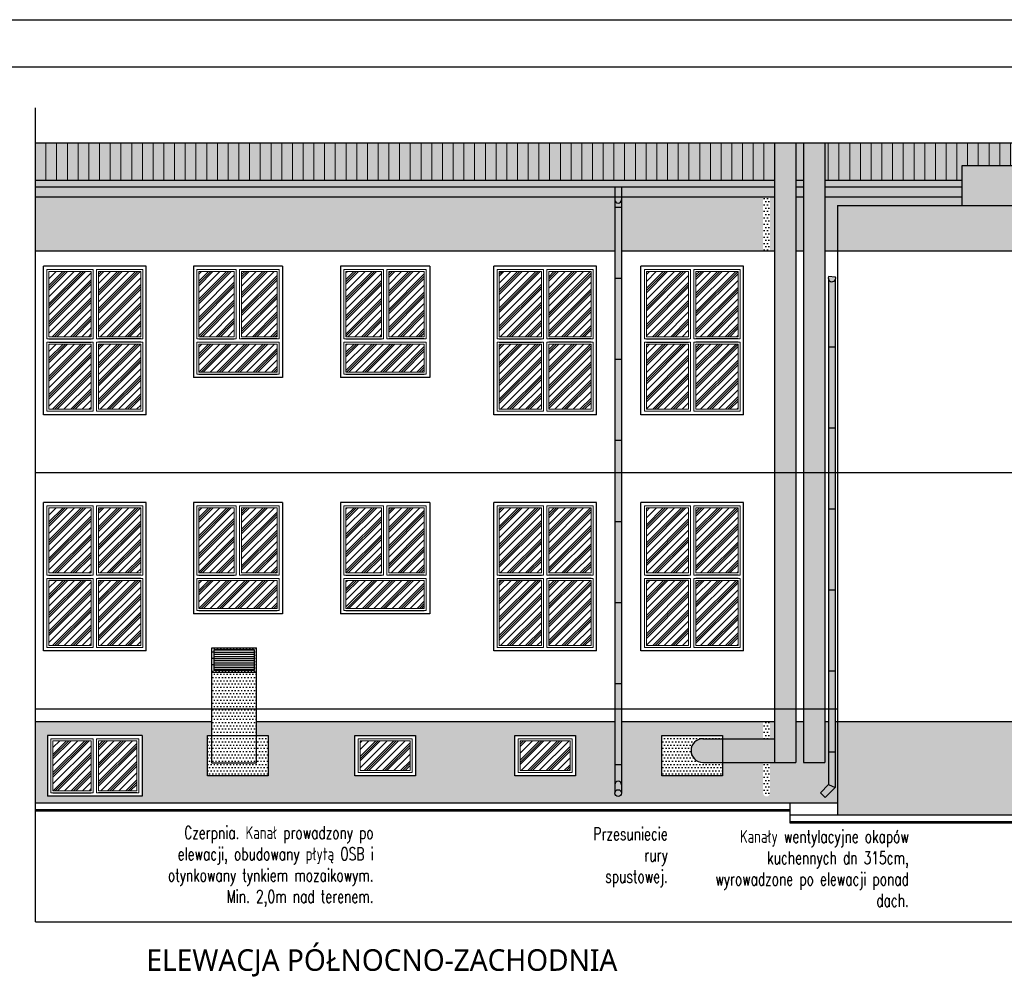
# Model space of a CAD drawing. Header units: millimetres. Extents: x 31969 to 285678, y -69766 to -1123.
# Tile 54 of 102: x 148787 to 150246, y -12523 to -11099. Entities that reach past the tile are written whole.
import ezdxf
from ezdxf.lldxf.tags import DXFTag

# ---------------------------------------------------------------- set-up
doc = ezdxf.new("R2010")
doc.units = ezdxf.units.MM
for name, color, linetype in [('a-biblioteka', 251, 'Continuous'), ('a-elewacja', 1, 'Continuous'), ('a-elewacja 1', 1, 'Continuous'), ('a-elewacje', 1, 'Continuous'), ('a-izolacja 1', 3, 'Continuous'), ('a-opis 1', 3, 'Continuous'), ('a-opis 2', 1, 'Continuous'), ('a-przerywana 2', 3, 'Continuous'), ('a-szraf', 252, 'Continuous'), ('a-szraf 1', 250, 'Continuous')]:
    doc.layers.add(name, color=color, linetype=linetype)
doc.layers.add('a-elewacja 3', color=3, linetype='Continuous', lineweight=20)
doc.layers.add('okno', color=254, linetype='Continuous', lineweight=0)
doc.layers.add('a-pomocnicza', color=42, linetype='Continuous', plot=False)
doc.styles.add('PRZEKRÓJ2', font='l_10646.ttf')
doc.styles.add('RS01507', font='romans.shx', dxfattribs={"width": 0.7, "height": 0.15})
tags = doc.linetypes.add('DASHED', pattern=[0.75, 0.5, -0.25]).pattern_tags.tags
tags[6:7] = [DXFTag(74, 4), DXFTag(75, 0), DXFTag(340, '0'), DXFTag(46, 1.0), DXFTag(50, 0.0), DXFTag(44, 0.0), DXFTag(45, 0.0)]
tags[4:5] = [DXFTag(74, 4), DXFTag(75, 0), DXFTag(340, '0'), DXFTag(46, 1.0), DXFTag(50, 0.0), DXFTag(44, 0.0), DXFTag(45, 0.0)]
pattern_1 = [(0, (1354.883, -5789.6532), (1.190625, 2.38125), [0, -2.38125])]
pattern_2 = [(90, (3951.037, -7515.281), (-15.875, 1e-15), [])]

msp = doc.modelspace()

# ---------------------------------------------------------------- hatches: boundary and pattern name
at = {"layer": 'a-biblioteka', "ltscale": 100}
h = msp.add_hatch(dxfattribs=at)
h.set_pattern_fill('LINE', color=256)
h.set_pattern_definition([(0, (3e-11, 29.775), (0, 3.175), [])])
h.paths.add_polyline_path([(149135.21, -12061.83), (149135.21, -12031.83), (149075.21, -12031.83), (149075.21, -12061.83)])
at = {"layer": 'a-elewacja 3', "ltscale": 100}
h = msp.add_hatch(dxfattribs=at)
h.set_pattern_fill('LINE', color=256, scale=5, angle=90)
h.set_pattern_definition(pattern_2)
h.paths.add_polyline_path([(149980.17, -11281.56), (149980.17, -11336.56), (150183.71, -11336.56), (150183.71, -11314.6), (150408.71, -11314.6), (150408.71, -11336.56), (150643.71, -11336.56), (150643.71, -11281.56)])
h.paths.add_polyline_path([(149937.1, -11281.56), (149937.1, -11336.56), (149948.67, -11336.56), (149948.67, -11281.56)])
h.paths.add_polyline_path([(149905.6, -11336.56), (149905.6, -11281.56), (148810.71, -11281.56), (148810.71, -11336.56)])
h = msp.add_hatch(dxfattribs=at)
h.set_pattern_fill('LINE', color=256, scale=5, angle=90)
h.set_pattern_definition(pattern_2)
h.paths.add_polyline_path([(149980.17, -11281.56), (149980.17, -11336.56), (150183.71, -11336.56), (150183.71, -11314.6), (150408.71, -11314.6), (150408.71, -11336.56), (150643.71, -11336.56), (150643.71, -11281.56)])
h.paths.add_polyline_path([(149937.1, -11281.56), (149937.1, -11336.56), (149948.67, -11336.56), (149948.67, -11281.56)])
h.paths.add_polyline_path([(149905.6, -11336.56), (149905.6, -11281.56), (148810.71, -11281.56), (148810.71, -11336.56)])
at = {"layer": 'a-szraf', "ltscale": 30}
h = msp.add_hatch(dxfattribs=at)
h.set_pattern_fill('DOTS', color=256, scale=1.5)
h.set_pattern_definition(pattern_1)
h.paths.add_polyline_path([(150643.71, -11336.56), (150408.71, -11336.56), (150408.71, -11346.6), (150643.71, -11346.6)])
h.paths.add_polyline_path([(150643.71, -11346.6), (150408.71, -11346.6), (150408.71, -11361.6), (150643.71, -11361.6)])
h.paths.add_polyline_path([(149888.71, -11346.6), (148810.71, -11346.6), (148810.71, -11361.6), (149888.71, -11361.6)])
h.paths.add_polyline_path([(149980.17, -11281.56), (149980.17, -11336.56), (150183.71, -11336.56), (150183.71, -11314.6), (150408.71, -11314.6), (150408.71, -11336.56), (150643.71, -11336.56), (150643.71, -11281.56)])
h.paths.add_polyline_path([(149937.1, -11281.56), (149937.1, -11336.56), (149948.67, -11336.56), (149948.67, -11281.56)])
h.paths.add_polyline_path([(149905.6, -11336.56), (149905.6, -11281.56), (148810.71, -11281.56), (148810.71, -11336.56)])
h.paths.add_polyline_path([(149905.6, -11346.6), (149905.6, -11336.56), (148810.71, -11336.56), (148810.71, -11346.6)])
h.paths.add_polyline_path([(149905.6, -11361.6), (149905.6, -11346.6), (149898.71, -11346.6), (149898.71, -11361.6)])
h.paths.add_polyline_path([(149980.17, -11346.6), (149980.17, -11361.6), (150183.71, -11361.6), (150183.71, -11346.6)])
h.paths.add_polyline_path([(149948.67, -11361.6), (149948.67, -11346.6), (149937.1, -11346.6), (149937.1, -11361.6)])
h.paths.add_polyline_path([(149980.17, -11336.56), (149980.17, -11346.6), (150183.71, -11346.6), (150183.71, -11336.56)])
h.paths.add_polyline_path([(149948.67, -11346.6), (149948.67, -11336.56), (149937.1, -11336.56), (149937.1, -11346.6)])
at = {"layer": 'a-szraf', "ltscale": 100}
h = msp.add_hatch(dxfattribs=at)
h.set_pattern_fill('DOTS', color=256, scale=3)
h.paths.add_polyline_path([(150608.71, -12138.6), (150593.71, -12138.6), (150593.71, -12276.6), (150608.71, -12276.6)])
h.paths.add_polyline_path([(150323.71, -12138.6), (149998.71, -12138.6), (149998.71, -12251.6), (149998.71, -12276.6), (150323.71, -12276.6)])
h.paths.add_polyline_path([(149828.71, -12218.6), (149738.71, -12218.6), (149738.71, -12158.6), (149828.71, -12158.6)], flags=16)
h.paths.add_polyline_path([(149823.71, -12213.6), (149743.71, -12213.6), (149743.71, -12163.6), (149823.71, -12163.6)], flags=0)
h.paths.add_polyline_path([(149820.71, -12210.6), (149746.71, -12210.6), (149746.71, -12166.6), (149820.71, -12166.6)], flags=0)
h.paths.add_polyline_path([(149610.71, -12218.6), (149520.71, -12218.6), (149520.71, -12158.6), (149610.71, -12158.6)], flags=16)
h.paths.add_polyline_path([(149605.71, -12213.6), (149525.71, -12213.6), (149525.71, -12163.6), (149605.71, -12163.6)], flags=0)
h.paths.add_polyline_path([(149602.71, -12210.6), (149528.71, -12210.6), (149528.71, -12166.6), (149602.71, -12166.6)], flags=0)
h.paths.add_polyline_path([(149373.71, -12218.6), (149283.71, -12218.6), (149283.71, -12158.6), (149373.71, -12158.6)], flags=16)
h.paths.add_polyline_path([(149368.71, -12213.6), (149288.71, -12213.6), (149288.71, -12163.6), (149368.71, -12163.6)], flags=0)
h.paths.add_polyline_path([(149365.71, -12210.6), (149291.71, -12210.6), (149291.71, -12166.6), (149365.71, -12166.6)], flags=0)
h.paths.add_polyline_path([(149155.71, -12218.6), (149065.71, -12218.6), (149065.71, -12158.6), (149155.71, -12158.6)], flags=16)
h.paths.add_polyline_path([(149150.71, -12213.6), (149070.71, -12213.6), (149070.71, -12163.6), (149150.71, -12163.6)], flags=0)
h.paths.add_polyline_path([(149147.71, -12210.6), (149073.71, -12210.6), (149073.71, -12166.6), (149147.71, -12166.6)], flags=0)
h.paths.add_polyline_path([(148968.71, -12248.6), (148828.71, -12248.6), (148828.71, -12158.6), (148968.71, -12158.6)], flags=16)
h.paths.add_polyline_path([(148963.71, -12243.6), (148901.21, -12243.6), (148901.21, -12163.6), (148963.71, -12163.6)], flags=0)
h.paths.add_polyline_path([(148960.71, -12240.6), (148904.21, -12240.6), (148904.21, -12166.6), (148960.71, -12166.6)], flags=0)
h.paths.add_polyline_path([(148896.21, -12243.6), (148833.71, -12243.6), (148833.71, -12163.6), (148896.21, -12163.6)], flags=0)
h.paths.add_polyline_path([(148893.21, -12240.6), (148836.71, -12240.6), (148836.71, -12166.6), (148893.21, -12166.6)], flags=0)
h.paths.add_polyline_path([(150593.71, -11373.6), (149998.71, -11373.6), (149998.71, -11441.6), (150593.71, -11441.6)])
h.paths.add_polyline_path([(150608.71, -11361.6), (150408.71, -11361.6), (150408.71, -11373.6), (150593.71, -11373.6), (150593.71, -11441.6), (150608.71, -11441.6)])
h.paths.add_polyline_path([(150408.71, -11314.6), (150183.71, -11314.6), (150183.71, -11373.6), (150408.71, -11373.6)])
h.paths.add_polyline_path([(149905.6, -11441.6), (149905.6, -11361.6), (149898.71, -11361.6), (149898.71, -11441.6)])
h.paths.add_polyline_path([(149948.67, -11441.6), (149948.67, -11361.6), (149937.1, -11361.6), (149937.1, -11441.6)])
h.paths.add_polyline_path([(149980.17, -11361.6), (149980.17, -11441.6), (149998.71, -11441.6), (149998.71, -11373.6), (150183.71, -11373.6), (150183.71, -11361.6)])
h.paths.add_polyline_path([(149678.87, -11361.6), (149678.87, -11441.6), (149888.71, -11441.6), (149888.71, -11361.6)])
h.paths.add_polyline_path([(149668.87, -11441.6), (149668.87, -11361.6), (148810.71, -11361.6), (148810.71, -11441.6)])
h.paths.add_polyline_path([(149898.71, -12163.6), (149905.6, -12163.6), (149905.6, -12138.6), (149898.71, -12138.6)])
edge = h.paths.add_edge_path()
edge.add_line((149678.87, -12231.65), (149678.87, -12244.1))
edge.add_arc((149673.87, -12244.1), 5, 0, 180)
edge.add_line((149668.87, -12244.1), (149668.87, -12231.65))
edge.add_arc((149673.87, -12231.65), 5, 0, 180, ccw=False)
edge = h.paths.add_edge_path()
edge.add_arc((149673.87, -12244.1), 5, 0, 360)
edge = h.paths.add_edge_path()
edge.add_line((149668.87, -12201.6), (149678.87, -12201.6))
edge.add_line((149678.87, -12201.6), (149678.87, -12231.65))
edge.add_arc((149673.87, -12231.65), 5, 0, 180)
edge.add_line((149668.87, -12231.65), (149668.87, -12201.6))
edge = h.paths.add_edge_path()
edge.add_line((149668.87, -12201.6), (149668.87, -12138.6))
edge.add_line((149668.87, -12138.6), (149138.21, -12138.6))
edge.add_line((149138.21, -12138.6), (149138.21, -12158.6))
edge.add_line((149138.21, -12158.6), (149072.21, -12158.6))
edge.add_line((149072.21, -12158.6), (149072.21, -12138.6))
edge.add_line((149072.21, -12138.6), (148810.71, -12138.6))
edge.add_line((148810.71, -12138.6), (148810.71, -12258.6))
edge.add_line((148810.71, -12258.6), (149998.71, -12258.6))
edge.add_line((149998.71, -12258.6), (149998.71, -12251.6))
edge.add_line((149998.71, -12251.6), (149998.71, -12138.6))
edge.add_line((149998.71, -12138.6), (149995.51, -12138.6))
edge.add_line((149995.51, -12138.6), (149995.51, -12235.74))
edge.add_line((149995.51, -12235.74), (149980.53, -12250.72))
edge.add_line((149980.53, -12250.72), (149973.46, -12243.65))
edge.add_line((149973.46, -12243.65), (149985.51, -12231.6))
edge.add_line((149985.51, -12231.6), (149985.51, -12138.6))
edge.add_line((149985.51, -12138.6), (149980.17, -12138.6))
edge.add_line((149980.17, -12138.6), (149980.17, -12198.6))
edge.add_line((149980.17, -12198.6), (149948.67, -12198.6))
edge.add_line((149948.67, -12198.6), (149948.67, -12138.6))
edge.add_line((149948.67, -12138.6), (149937.1, -12138.6))
edge.add_line((149937.1, -12138.6), (149937.1, -12198.6))
edge.add_line((149937.1, -12198.6), (149898.71, -12198.6))
edge.add_line((149898.71, -12198.6), (149898.71, -12244.1))
edge.add_arc((149893.71, -12244.1), 5, -180, 0, ccw=False)
edge.add_line((149888.71, -12244.1), (149888.71, -12198.6))
edge.add_line((149888.71, -12198.6), (149828.71, -12198.6))
edge.add_line((149828.71, -12198.6), (149828.71, -12163.6))
edge.add_line((149828.71, -12163.6), (149888.71, -12163.6))
edge.add_line((149888.71, -12163.6), (149888.71, -12138.6))
edge.add_line((149888.71, -12138.6), (149678.87, -12138.6))
edge.add_line((149678.87, -12138.6), (149678.87, -12201.6))
edge.add_line((149678.87, -12201.6), (149668.87, -12201.6))
at = {"layer": 'a-szraf', "ltscale": 30}
h = msp.add_hatch(dxfattribs=at)
h.set_pattern_fill('DOTS', color=256, scale=1.5)
h.set_pattern_definition(pattern_1)
h.paths.add_polyline_path([(149995.51, -12235.74), (149985.51, -12231.6), (149973.46, -12243.65), (149980.53, -12250.72)])
h.paths.add_polyline_path([(149995.51, -12182.91), (149985.51, -12182.91), (149985.51, -12231.6), (149995.51, -12235.74)])
h.paths.add_polyline_path([(149995.51, -12119.6), (149985.51, -12119.6), (149985.51, -12182.91), (149995.51, -12182.91)])
h.paths.add_polyline_path([(149995.51, -12062.91), (149985.51, -12062.91), (149985.51, -12119.6), (149995.51, -12119.6)])
h.paths.add_polyline_path([(149995.51, -11942.91), (149985.51, -11942.91), (149985.51, -12062.91), (149995.51, -12062.91)])
h.paths.add_polyline_path([(149995.51, -11822.91), (149985.51, -11822.91), (149985.51, -11942.91), (149995.51, -11942.91)])
h.paths.add_polyline_path([(149995.51, -11769.6), (149985.51, -11769.6), (149985.51, -11822.91), (149995.51, -11822.91)])
h.paths.add_polyline_path([(149995.51, -11582.91), (149985.51, -11582.91), (149985.51, -11702.91), (149995.51, -11702.91)])
h.paths.add_polyline_path([(149995.51, -11483.82, -0.6241415), (149985.51, -11483.32), (149985.51, -11582.91), (149995.51, -11582.91)])
h.paths.add_polyline_path([(149996.04, -11479.78), (149985.42, -11479.17, 1.3579427)])
h.paths.add_polyline_path([(149995.51, -11702.91), (149985.51, -11702.91), (149985.51, -11769.6), (149995.51, -11769.6)])
h.paths.add_polyline_path([(149888.71, -11361.6), (149898.71, -11361.6), (149898.71, -11346.6), (149888.71, -11346.6)])
h = msp.add_hatch(dxfattribs=at)
h.set_pattern_fill('DOTS', color=256, scale=1.5)
h.paths.add_polyline_path([(149678.87, -11961.6), (149668.87, -11961.6), (149668.87, -12081.6), (149678.87, -12081.6)])
h.paths.add_polyline_path([(149678.87, -12231.65, 1), (149668.87, -12231.65), (149668.87, -12244.1, -1), (149678.87, -12244.1)])
h.paths.add_polyline_path([(149668.87, -12244.1, 1), (149678.87, -12244.1, 1)])
h.paths.add_polyline_path([(149678.87, -12201.6), (149668.87, -12201.6), (149668.87, -12231.65, -1), (149678.87, -12231.65)])
h.paths.add_polyline_path([(149678.87, -12119.6), (149668.87, -12119.6), (149668.87, -12201.6), (149678.87, -12201.6)])
h.paths.add_polyline_path([(149678.87, -12081.6), (149668.87, -12081.6), (149668.87, -12119.6), (149678.87, -12119.6)])
h.paths.add_polyline_path([(149678.87, -11769.6), (149668.87, -11769.6), (149668.87, -11841.6), (149678.87, -11841.6)])
h.paths.add_polyline_path([(149678.87, -11841.6), (149668.87, -11841.6), (149668.87, -11961.6), (149678.87, -11961.6)])
h.paths.add_polyline_path([(149678.87, -11721.6), (149668.87, -11721.6), (149668.87, -11769.6), (149678.87, -11769.6)])
h.paths.add_polyline_path([(149678.87, -11601.6), (149668.87, -11601.6), (149668.87, -11721.6), (149678.87, -11721.6)])
h.paths.add_polyline_path([(149678.87, -11481.6), (149668.87, -11481.6), (149668.87, -11601.6), (149678.87, -11601.6)])
h.paths.add_polyline_path([(149678.87, -11376.34), (149668.87, -11376.34), (149668.87, -11481.6), (149678.87, -11481.6)])
h.paths.add_polyline_path([(149678.87, -11365.32, -1), (149668.87, -11365.32), (149668.87, -11376.34), (149678.87, -11376.34)])
h.paths.add_polyline_path([(149678.87, -11365.32), (149678.87, -11361.6), (149668.87, -11361.6), (149668.87, -11365.32, 1)])
at = {"layer": 'a-szraf', "ltscale": 100}
h = msp.add_hatch(dxfattribs=at)
h.set_pattern_fill('DOTS', color=256, scale=3)
h.paths.add_polyline_path([(149898.71, -11361.6), (149888.71, -11361.6), (149888.71, -11441.6), (149898.71, -11441.6)])
h = msp.add_hatch(dxfattribs=at)
h.set_pattern_fill('DOTS', color=256, scale=3)
h.paths.add_polyline_path([(149138.21, -12119.6), (149138.21, -12028.83), (149072.21, -12028.83), (149072.21, -12119.6)])
h.paths.add_polyline_path([(149075.21, -12061.83), (149075.21, -12031.83), (149135.21, -12031.83), (149135.21, -12061.83)], flags=16)
h.paths.add_polyline_path([(149072.21, -12119.6), (149072.21, -12158.6), (149138.21, -12158.6), (149138.21, -12119.6)])
h.paths.add_polyline_path([(149138.21, -12199.6), (149138.21, -12158.6), (149072.21, -12158.6), (149072.21, -12199.6)], flags=16)
h.paths.add_polyline_path([(149138.21, -12199.6), (149072.21, -12199.6), (149072.21, -12158.6), (149065.71, -12158.6), (149065.71, -12218.6), (149155.71, -12218.6), (149155.71, -12158.6), (149138.21, -12158.6)])
h = msp.add_hatch(dxfattribs=at)
h.set_pattern_fill('DOTS', color=256, scale=3)
h.paths.add_polyline_path([(149828.71, -12198.6), (149789.41, -12198.6, -1), (149789.41, -12163.6), (149828.71, -12163.6), (149828.71, -12158.6), (149738.71, -12158.6), (149738.71, -12218.6), (149828.71, -12218.6)])
h.paths.add_polyline_path([(149888.71, -12244.1, 1), (149898.71, -12244.1, 1)])
h.paths.add_polyline_path([(149898.71, -12198.6), (149888.71, -12198.6), (149888.71, -12244.1, -1), (149898.71, -12244.1)])
h.paths.add_polyline_path([(149898.71, -12138.6), (149888.71, -12138.6), (149888.71, -12163.6), (149898.71, -12163.6)])
h = msp.add_hatch(dxfattribs=at)
h.set_pattern_fill('DOTS', color=256, scale=3)
h.paths.add_polyline_path([(149799.41, -12163.6), (149789.41, -12163.6, 1), (149789.41, -12198.6), (149799.41, -12198.6, -1)])
at = {"layer": 'a-szraf 1', "ltscale": 15}
h = msp.add_hatch(dxfattribs=at)
h.set_pattern_fill('PLASTI', color=256, scale=3, angle=45)
h.set_pattern_definition([(45, (1354.883, -5789.653), (-13.4703842, 13.4703842), []), (45, (1353.2, -5787.97), (-13.4703842, 13.4703842), []), (45, (1351.515, -5786.286), (-13.4703842, 13.4703842), []), (45, (1346.464, -5781.234), (-13.4703842, 13.4703842), [])])
h.paths.add_polyline_path([(149789.21, -11568.1), (149851.71, -11568.1), (149851.71, -11471.6), (149789.21, -11471.6)])
h.paths.add_polyline_path([(149789.21, -11675.6), (149851.71, -11675.6), (149851.71, -11579.1), (149789.21, -11579.1)])
h.paths.add_polyline_path([(149715.71, -11675.6), (149778.21, -11675.6), (149778.21, -11579.1), (149715.71, -11579.1)])
h.paths.add_polyline_path([(149715.71, -11568.1), (149778.21, -11568.1), (149778.21, -11471.6), (149715.71, -11471.6)])
h.paths.add_polyline_path([(149633.71, -11471.6), (149571.21, -11471.6), (149571.21, -11568.1), (149633.71, -11568.1)])
h.paths.add_polyline_path([(149633.71, -11579.1), (149571.21, -11579.1), (149571.21, -11675.6), (149633.71, -11675.6)])
h.paths.add_polyline_path([(149560.21, -11579.1), (149497.71, -11579.1), (149497.71, -11675.6), (149560.21, -11675.6)])
h.paths.add_polyline_path([(149560.21, -11471.6), (149497.71, -11471.6), (149497.71, -11568.1), (149560.21, -11568.1)])
h.paths.add_polyline_path([(149386.71, -11471.6), (149334.21, -11471.6), (149334.21, -11568.1), (149386.71, -11568.1)])
h.paths.add_polyline_path([(149323.21, -11471.6), (149270.71, -11471.6), (149270.71, -11568.1), (149323.21, -11568.1)])
h.paths.add_polyline_path([(149386.71, -11620.6), (149386.71, -11579.1), (149270.71, -11579.1), (149270.71, -11620.6)])
h.paths.add_polyline_path([(149052.71, -11579.1), (149052.71, -11620.6), (149168.71, -11620.6), (149168.71, -11579.1)])
h.paths.add_polyline_path([(149105.21, -11471.6), (149052.71, -11471.6), (149052.71, -11568.1), (149105.21, -11568.1)])
h.paths.add_polyline_path([(149116.21, -11568.1), (149168.71, -11568.1), (149168.71, -11471.6), (149116.21, -11471.6)])
h.paths.add_polyline_path([(148904.21, -11568.1), (148966.71, -11568.1), (148966.71, -11471.6), (148904.21, -11471.6)])
h.paths.add_polyline_path([(148893.21, -11568.1), (148893.21, -11471.6), (148830.71, -11471.6), (148830.71, -11568.1)])
h.paths.add_polyline_path([(148830.71, -11579.1), (148830.71, -11675.6), (148893.21, -11675.6), (148893.21, -11579.1)])
h.paths.add_polyline_path([(148904.21, -11675.6), (148966.71, -11675.6), (148966.71, -11579.1), (148904.21, -11579.1)])
h.paths.add_polyline_path([(148904.21, -11918.1), (148966.71, -11918.1), (148966.71, -11821.6), (148904.21, -11821.6)])
h.paths.add_polyline_path([(148893.21, -11821.6), (148830.71, -11821.6), (148830.71, -11918.1), (148893.21, -11918.1)])
h.paths.add_polyline_path([(148893.21, -11929.1), (148830.71, -11929.1), (148830.71, -12025.6), (148893.21, -12025.6)])
h.paths.add_polyline_path([(148904.21, -12025.6), (148966.71, -12025.6), (148966.71, -11929.1), (148904.21, -11929.1)])
h.paths.add_polyline_path([(149168.71, -11970.6), (149168.71, -11929.1), (149052.71, -11929.1), (149052.71, -11970.6)])
h.paths.add_polyline_path([(149105.21, -11821.6), (149052.71, -11821.6), (149052.71, -11918.1), (149105.21, -11918.1)])
h.paths.add_polyline_path([(149116.21, -11918.1), (149168.71, -11918.1), (149168.71, -11821.6), (149116.21, -11821.6)])
h.paths.add_polyline_path([(149323.21, -11821.6), (149270.71, -11821.6), (149270.71, -11918.1), (149323.21, -11918.1)])
h.paths.add_polyline_path([(149334.21, -11918.1), (149386.71, -11918.1), (149386.71, -11821.6), (149334.21, -11821.6)])
h.paths.add_polyline_path([(149386.71, -11970.6), (149386.71, -11929.1), (149270.71, -11929.1), (149270.71, -11970.6)])
h.paths.add_polyline_path([(149571.21, -12025.6), (149633.71, -12025.6), (149633.71, -11929.1), (149571.21, -11929.1)])
h.paths.add_polyline_path([(149560.21, -11929.1), (149497.71, -11929.1), (149497.71, -12025.6), (149560.21, -12025.6)])
h.paths.add_polyline_path([(149560.21, -11918.1), (149560.21, -11821.6), (149497.71, -11821.6), (149497.71, -11918.1)])
h.paths.add_polyline_path([(149571.21, -11918.1), (149633.71, -11918.1), (149633.71, -11821.6), (149571.21, -11821.6)])
h.paths.add_polyline_path([(149715.71, -11918.1), (149778.21, -11918.1), (149778.21, -11821.6), (149715.71, -11821.6)])
h.paths.add_polyline_path([(149789.21, -11918.1), (149851.71, -11918.1), (149851.71, -11821.6), (149789.21, -11821.6)])
h.paths.add_polyline_path([(149789.21, -12025.6), (149851.71, -12025.6), (149851.71, -11929.1), (149789.21, -11929.1)])
h.paths.add_polyline_path([(149778.21, -11929.1), (149715.71, -11929.1), (149715.71, -12025.6), (149778.21, -12025.6)])
h.paths.add_polyline_path([(149602.71, -12210.6), (149602.71, -12166.6), (149528.71, -12166.6), (149528.71, -12210.6)])
h.paths.add_polyline_path([(149365.71, -12210.6), (149365.71, -12166.6), (149291.71, -12166.6), (149291.71, -12210.6)])
h.paths.add_polyline_path([(148960.71, -12240.6), (148960.71, -12166.6), (148904.21, -12166.6), (148904.21, -12240.6)])
h.paths.add_polyline_path([(148893.21, -12240.6), (148893.21, -12166.6), (148836.71, -12166.6), (148836.71, -12240.6)])
at = {"layer": 'okno'}
h = msp.add_hatch(color=254, dxfattribs=at)
h.paths.add_polyline_path([(149937.1, -12119.6), (149905.6, -12119.6), (149905.6, -12198.6), (149937.1, -12198.6)])
h.paths.add_polyline_path([(149937.1, -11769.6), (149905.6, -11769.6), (149905.6, -12119.6), (149937.1, -12119.6)])
h.paths.add_polyline_path([(149937.1, -11281.56), (149905.6, -11281.56), (149905.6, -11769.6), (149937.1, -11769.6)])
h = msp.add_hatch(color=254, dxfattribs=at)
h.paths.add_polyline_path([(149980.17, -12119.6), (149948.67, -12119.6), (149948.67, -12198.6), (149980.17, -12198.6)])
h.paths.add_polyline_path([(149980.17, -11769.6), (149948.67, -11769.6), (149948.67, -12119.6), (149980.17, -12119.6)])
h.paths.add_polyline_path([(149980.17, -11281.56), (149948.67, -11281.56), (149948.67, -11769.6), (149980.17, -11769.6)])
h = msp.add_hatch(color=254, dxfattribs=at)
h.paths.add_polyline_path([(149828.71, -12163.6), (149799.41, -12163.6, 1), (149799.41, -12198.6), (149828.71, -12198.6)])
h.paths.add_polyline_path([(149905.6, -12163.6), (149828.71, -12163.6), (149828.71, -12198.6), (149905.6, -12198.6)])

# ---------------------------------------------------------------- linework, layer by layer
at = {"layer": 'a-elewacja'}
for p, q in [((149905.6, -11281.56), (149905.6, -12163.6)), ((149937.1, -11281.56), (149937.1, -12198.6)), ((149948.67, -11281.56), (149948.67, -12198.6)), ((149980.17, -11281.56), (149980.17, -12198.6)), ((149668.87, -11346.6), (149668.87, -12244.1)), ((149678.87, -11346.6), (149678.87, -12244.1)), ((149668.87, -11376.34), (149678.87, -11376.34)), ((149668.87, -11481.6), (149678.87, -11481.6)), ((149985.51, -11483.32), (149985.51, -12231.6)), ((149995.51, -11483.82), (149995.51, -12235.74)), ((149985.51, -11582.91), (149995.51, -11582.91)), ((149668.87, -11601.6), (149678.87, -11601.6)), ((149985.51, -11702.91), (149995.51, -11702.91)), ((149668.87, -11721.6), (149678.87, -11721.6)), ((149985.51, -11822.91), (149995.51, -11822.91)), ((149668.87, -11841.6), (149678.87, -11841.6)), ((149985.51, -11942.91), (149995.51, -11942.91)), ((149668.87, -11961.6), (149678.87, -11961.6)), ((149985.51, -12062.91), (149995.51, -12062.91)), ((149668.87, -12081.6), (149678.87, -12081.6)), ((149799.41, -12163.6), (149905.6, -12163.6)), ((149985.51, -12182.91), (149995.51, -12182.91)), ((149668.87, -12201.6), (149678.87, -12201.6)), ((149799.41, -12198.6), (149937.1, -12198.6)), ((149948.67, -12198.6), (149980.17, -12198.6)), ((149985.51, -12231.6), (149973.46, -12243.65)), ((149995.51, -12235.74), (149980.53, -12250.72)), ((149985.51, -12231.6), (149995.51, -12235.74)), ((149973.46, -12243.65), (149980.53, -12250.72))]:
    msp.add_line(p, q, dxfattribs=at)
msp.add_circle((149673.87, -12244.1), 5, dxfattribs=at)
for centre, radius, start, end in [((149673.87, -11365.32), 5, 180, 0), ((149799.41, -12181.1), 17.5, 90, 270), ((149673.87, -12231.65), 5, 0, 180)]:
    msp.add_arc(centre, radius, start, end, dxfattribs=at)
at = {"layer": 'a-elewacja 1', "linetype": 'DASHED', "ltscale": 40}
for q in [(148810.71, -11229.19), (150608.71, -12434.6)]:
    msp.add_line((148810.71, -12434.6), q, dxfattribs=at)
at = {"layer": 'a-elewacja 1', "ltscale": 100}
for p, q in [((150643.71, -11281.56), (148810.71, -11281.56)), ((150183.71, -11373.6), (150183.71, -11314.6)), ((150183.71, -11314.6), (150408.71, -11314.6)), ((149905.6, -11336.56), (148810.71, -11336.56)), ((149905.6, -11346.6), (148810.71, -11346.6)), ((149948.67, -11336.56), (149937.1, -11336.56)), ((149948.67, -11346.6), (149937.1, -11346.6)), ((150183.71, -11336.56), (149980.17, -11336.56)), ((150183.71, -11346.6), (149980.17, -11346.6)), ((149905.6, -11361.6), (148810.71, -11361.6)), ((149948.67, -11361.6), (149937.1, -11361.6)), ((150183.71, -11361.6), (149980.17, -11361.6)), ((149998.71, -11373.6), (149998.71, -12251.6)), ((149998.71, -11373.6), (150593.71, -11373.6)), ((149668.87, -11441.6), (148810.71, -11441.6)), ((149905.6, -11441.6), (149678.87, -11441.6)), ((149948.67, -11441.6), (149937.1, -11441.6)), ((150608.71, -11441.6), (149980.17, -11441.6)), ((149176.71, -11463.6), (149044.71, -11463.6)), ((149044.71, -11463.6), (149044.71, -11628.6)), ((149176.71, -11463.6), (149176.71, -11628.6)), ((149394.71, -11463.6), (149262.71, -11463.6)), ((149262.71, -11463.6), (149262.71, -11628.6)), ((149394.71, -11463.6), (149394.71, -11628.6)), ((149996.04, -11479.78), (149985.42, -11479.17)), ((149176.71, -11628.6), (149044.71, -11628.6)), ((149394.71, -11628.6), (149262.71, -11628.6)), ((149176.71, -11813.6), (149044.71, -11813.6)), ((149044.71, -11813.6), (149044.71, -11978.6)), ((149176.71, -11813.6), (149176.71, -11978.6)), ((149394.71, -11813.6), (149262.71, -11813.6)), ((149262.71, -11813.6), (149262.71, -11978.6)), ((149394.71, -11813.6), (149394.71, -11978.6)), ((149176.71, -11978.6), (149044.71, -11978.6)), ((149394.71, -11978.6), (149262.71, -11978.6)), ((149072.21, -12028.83), (149138.21, -12028.83)), ((149072.21, -12199.6), (149072.21, -12028.83)), ((149138.21, -12199.6), (149138.21, -12028.83)), ((149072.21, -12064.83), (149138.21, -12064.83)), ((149072.21, -12138.6), (148810.71, -12138.6)), ((149668.87, -12138.6), (149138.21, -12138.6)), ((149905.6, -12138.6), (149678.87, -12138.6)), ((149948.67, -12138.6), (149937.1, -12138.6)), ((149985.51, -12138.6), (149980.17, -12138.6)), ((150323.71, -12138.6), (149995.51, -12138.6)), ((148968.71, -12158.6), (148828.71, -12158.6)), ((148828.71, -12158.6), (148828.71, -12248.6)), ((148968.71, -12158.6), (148968.71, -12248.6)), ((149138.21, -12199.6), (149072.21, -12199.6)), ((148968.71, -12248.6), (148828.71, -12248.6)), ((148810.71, -12258.6), (149998.71, -12258.6)), ((149928.71, -12288.6), (149928.71, -12258.6)), ((149998.71, -12251.6), (149998.71, -12276.6)), ((148810.71, -12268.6), (149928.71, -12268.6)), ((148810.71, -12270.6), (149928.71, -12270.6)), ((149928.71, -12276.6), (149928.71, -12276.6)), ((150593.71, -12276.6), (149928.71, -12276.6)), ((150623.32, -12286.6), (149928.71, -12286.6)), ((150623.32, -12288.6), (149928.71, -12288.6))]:
    msp.add_line(p, q, dxfattribs=at)
for points in [[(149135.21, -12031.83), (149075.21, -12031.83), (149075.21, -12061.83), (149135.21, -12061.83)], [(149075.21, -12061.83), (149135.21, -12061.83), (149135.21, -12031.83), (149075.21, -12031.83)], [(149075.21, -12061.83), (149135.21, -12061.83), (149135.21, -12031.83), (149075.21, -12031.83)]]:
    msp.add_lwpolyline(points, close=True, dxfattribs=at)
msp.add_arc((149990.64, -11481.12), 5.57, 159.44046, 13.96753, dxfattribs=at)
at = {"layer": 'a-elewacja 3'}
for p, q in [((148830.71, -11568.1), (148830.71, -11471.6)), ((148830.71, -11471.6), (148893.21, -11471.6)), ((148893.21, -11471.6), (148893.21, -11568.1)), ((148904.21, -11471.6), (148966.71, -11471.6)), ((148904.21, -11568.1), (148904.21, -11471.6)), ((148966.71, -11471.6), (148966.71, -11568.1)), ((149052.71, -11568.1), (149052.71, -11471.6)), ((149052.71, -11471.6), (149105.21, -11471.6)), ((149105.21, -11471.6), (149105.21, -11568.1)), ((149116.21, -11471.6), (149168.71, -11471.6)), ((149116.21, -11568.1), (149116.21, -11471.6)), ((149168.71, -11471.6), (149168.71, -11568.1)), ((149270.71, -11568.1), (149270.71, -11471.6)), ((149270.71, -11471.6), (149323.21, -11471.6)), ((149323.21, -11471.6), (149323.21, -11568.1)), ((149334.21, -11471.6), (149386.71, -11471.6)), ((149334.21, -11568.1), (149334.21, -11471.6)), ((149386.71, -11471.6), (149386.71, -11568.1)), ((149497.71, -11568.1), (149497.71, -11471.6)), ((149497.71, -11471.6), (149560.21, -11471.6)), ((149560.21, -11471.6), (149560.21, -11568.1)), ((149571.21, -11471.6), (149633.71, -11471.6)), ((149571.21, -11568.1), (149571.21, -11471.6)), ((149633.71, -11471.6), (149633.71, -11568.1)), ((149715.71, -11568.1), (149715.71, -11471.6)), ((149715.71, -11471.6), (149778.21, -11471.6)), ((149778.21, -11471.6), (149778.21, -11568.1)), ((149789.21, -11471.6), (149851.71, -11471.6)), ((149789.21, -11568.1), (149789.21, -11471.6)), ((149851.71, -11471.6), (149851.71, -11568.1)), ((148893.21, -11568.1), (148830.71, -11568.1)), ((148893.21, -11579.1), (148830.71, -11579.1)), ((148830.71, -11579.1), (148830.71, -11675.6)), ((148893.21, -11675.6), (148893.21, -11579.1)), ((148966.71, -11568.1), (148904.21, -11568.1)), ((148966.71, -11579.1), (148904.21, -11579.1)), ((148904.21, -11579.1), (148904.21, -11675.6)), ((148966.71, -11675.6), (148966.71, -11579.1)), ((149105.21, -11568.1), (149052.71, -11568.1)), ((149052.71, -11620.6), (149052.71, -11579.1)), ((149052.71, -11579.1), (149168.71, -11579.1)), ((149168.71, -11568.1), (149116.21, -11568.1)), ((149168.71, -11579.1), (149168.71, -11620.6)), ((149323.21, -11568.1), (149270.71, -11568.1)), ((149270.71, -11620.6), (149270.71, -11579.1)), ((149270.71, -11579.1), (149386.71, -11579.1)), ((149386.71, -11568.1), (149334.21, -11568.1)), ((149386.71, -11579.1), (149386.71, -11620.6)), ((149560.21, -11568.1), (149497.71, -11568.1)), ((149560.21, -11579.1), (149497.71, -11579.1)), ((149497.71, -11579.1), (149497.71, -11675.6)), ((149560.21, -11675.6), (149560.21, -11579.1)), ((149633.71, -11568.1), (149571.21, -11568.1)), ((149633.71, -11579.1), (149571.21, -11579.1)), ((149571.21, -11579.1), (149571.21, -11675.6)), ((149633.71, -11675.6), (149633.71, -11579.1)), ((149778.21, -11568.1), (149715.71, -11568.1)), ((149778.21, -11579.1), (149715.71, -11579.1)), ((149715.71, -11579.1), (149715.71, -11675.6)), ((149778.21, -11675.6), (149778.21, -11579.1)), ((149851.71, -11568.1), (149789.21, -11568.1)), ((149851.71, -11579.1), (149789.21, -11579.1)), ((149789.21, -11579.1), (149789.21, -11675.6)), ((149851.71, -11675.6), (149851.71, -11579.1)), ((149168.71, -11620.6), (149052.71, -11620.6)), ((149386.71, -11620.6), (149270.71, -11620.6)), ((148830.71, -11675.6), (148893.21, -11675.6)), ((148904.21, -11675.6), (148966.71, -11675.6)), ((149497.71, -11675.6), (149560.21, -11675.6)), ((149571.21, -11675.6), (149633.71, -11675.6)), ((149715.71, -11675.6), (149778.21, -11675.6)), ((149789.21, -11675.6), (149851.71, -11675.6)), ((148830.71, -11918.1), (148830.71, -11821.6)), ((148830.71, -11821.6), (148893.21, -11821.6)), ((148893.21, -11821.6), (148893.21, -11918.1)), ((148904.21, -11821.6), (148966.71, -11821.6)), ((148904.21, -11918.1), (148904.21, -11821.6)), ((148966.71, -11821.6), (148966.71, -11918.1)), ((149052.71, -11918.1), (149052.71, -11821.6)), ((149052.71, -11821.6), (149105.21, -11821.6)), ((149105.21, -11821.6), (149105.21, -11918.1)), ((149116.21, -11821.6), (149168.71, -11821.6)), ((149116.21, -11918.1), (149116.21, -11821.6)), ((149168.71, -11821.6), (149168.71, -11918.1)), ((149270.71, -11918.1), (149270.71, -11821.6)), ((149270.71, -11821.6), (149323.21, -11821.6)), ((149323.21, -11821.6), (149323.21, -11918.1)), ((149334.21, -11821.6), (149386.71, -11821.6)), ((149334.21, -11918.1), (149334.21, -11821.6)), ((149386.71, -11821.6), (149386.71, -11918.1)), ((149497.71, -11918.1), (149497.71, -11821.6)), ((149497.71, -11821.6), (149560.21, -11821.6)), ((149560.21, -11821.6), (149560.21, -11918.1)), ((149571.21, -11821.6), (149633.71, -11821.6)), ((149571.21, -11918.1), (149571.21, -11821.6)), ((149633.71, -11821.6), (149633.71, -11918.1)), ((149715.71, -11918.1), (149715.71, -11821.6)), ((149715.71, -11821.6), (149778.21, -11821.6)), ((149778.21, -11821.6), (149778.21, -11918.1)), ((149789.21, -11821.6), (149851.71, -11821.6)), ((149789.21, -11918.1), (149789.21, -11821.6)), ((149851.71, -11821.6), (149851.71, -11918.1)), ((148893.21, -11918.1), (148830.71, -11918.1)), ((148893.21, -11929.1), (148830.71, -11929.1)), ((148830.71, -11929.1), (148830.71, -12025.6)), ((148893.21, -12025.6), (148893.21, -11929.1)), ((148966.71, -11918.1), (148904.21, -11918.1)), ((148966.71, -11929.1), (148904.21, -11929.1)), ((148904.21, -11929.1), (148904.21, -12025.6)), ((148966.71, -12025.6), (148966.71, -11929.1)), ((149105.21, -11918.1), (149052.71, -11918.1)), ((149052.71, -11970.6), (149052.71, -11929.1)), ((149052.71, -11929.1), (149168.71, -11929.1)), ((149168.71, -11918.1), (149116.21, -11918.1)), ((149168.71, -11929.1), (149168.71, -11970.6)), ((149323.21, -11918.1), (149270.71, -11918.1)), ((149270.71, -11970.6), (149270.71, -11929.1)), ((149270.71, -11929.1), (149386.71, -11929.1)), ((149386.71, -11918.1), (149334.21, -11918.1)), ((149386.71, -11929.1), (149386.71, -11970.6)), ((149560.21, -11918.1), (149497.71, -11918.1)), ((149560.21, -11929.1), (149497.71, -11929.1)), ((149497.71, -11929.1), (149497.71, -12025.6)), ((149560.21, -12025.6), (149560.21, -11929.1)), ((149633.71, -11918.1), (149571.21, -11918.1)), ((149633.71, -11929.1), (149571.21, -11929.1)), ((149571.21, -11929.1), (149571.21, -12025.6)), ((149633.71, -12025.6), (149633.71, -11929.1)), ((149778.21, -11918.1), (149715.71, -11918.1)), ((149778.21, -11929.1), (149715.71, -11929.1)), ((149715.71, -11929.1), (149715.71, -12025.6)), ((149778.21, -12025.6), (149778.21, -11929.1)), ((149851.71, -11918.1), (149789.21, -11918.1)), ((149851.71, -11929.1), (149789.21, -11929.1)), ((149789.21, -11929.1), (149789.21, -12025.6)), ((149851.71, -12025.6), (149851.71, -11929.1)), ((149168.71, -11970.6), (149052.71, -11970.6)), ((149386.71, -11970.6), (149270.71, -11970.6)), ((148830.71, -12025.6), (148893.21, -12025.6)), ((148904.21, -12025.6), (148966.71, -12025.6)), ((149497.71, -12025.6), (149560.21, -12025.6)), ((149571.21, -12025.6), (149633.71, -12025.6)), ((149715.71, -12025.6), (149778.21, -12025.6)), ((149789.21, -12025.6), (149851.71, -12025.6)), ((149288.71, -12213.6), (149288.71, -12163.6)), ((149288.71, -12163.6), (149368.71, -12163.6)), ((149368.71, -12213.6), (149368.71, -12163.6)), ((149525.71, -12213.6), (149525.71, -12163.6)), ((149525.71, -12163.6), (149605.71, -12163.6)), ((149605.71, -12213.6), (149605.71, -12163.6)), ((148836.71, -12240.6), (148836.71, -12166.6)), ((148836.71, -12166.6), (148893.21, -12166.6)), ((148893.21, -12166.6), (148893.21, -12240.6)), ((148904.21, -12166.6), (148960.71, -12166.6)), ((148904.21, -12240.6), (148904.21, -12166.6)), ((148960.71, -12166.6), (148960.71, -12240.6)), ((149291.71, -12210.6), (149291.71, -12166.6)), ((149291.71, -12166.6), (149365.71, -12166.6)), ((149365.71, -12210.6), (149365.71, -12166.6)), ((149528.71, -12210.6), (149528.71, -12166.6)), ((149528.71, -12166.6), (149602.71, -12166.6)), ((149602.71, -12210.6), (149602.71, -12166.6)), ((149288.71, -12213.6), (149368.71, -12213.6)), ((149291.71, -12210.6), (149365.71, -12210.6)), ((149525.71, -12213.6), (149605.71, -12213.6)), ((149528.71, -12210.6), (149602.71, -12210.6)), ((148893.21, -12240.6), (148836.71, -12240.6)), ((148960.71, -12240.6), (148904.21, -12240.6))]:
    msp.add_line(p, q, dxfattribs=at)
for points in [[(148896.21, -11468.6), (148896.21, -11571.1), (148827.71, -11571.1), (148827.71, -11468.6), (148896.21, -11468.6)], [(148901.21, -11468.6), (148969.71, -11468.6), (148969.71, -11571.1), (148901.21, -11571.1), (148901.21, -11468.6)], [(149108.21, -11468.6), (149108.21, -11571.1), (149049.71, -11571.1), (149049.71, -11468.6), (149108.21, -11468.6)], [(149113.21, -11468.6), (149171.71, -11468.6), (149171.71, -11571.1), (149113.21, -11571.1), (149113.21, -11468.6)], [(149326.21, -11468.6), (149326.21, -11571.1), (149267.71, -11571.1), (149267.71, -11468.6), (149326.21, -11468.6)], [(149331.21, -11468.6), (149389.71, -11468.6), (149389.71, -11571.1), (149331.21, -11571.1), (149331.21, -11468.6)], [(149563.21, -11468.6), (149563.21, -11571.1), (149494.71, -11571.1), (149494.71, -11468.6), (149563.21, -11468.6)], [(149568.21, -11468.6), (149636.71, -11468.6), (149636.71, -11571.1), (149568.21, -11571.1), (149568.21, -11468.6)], [(149781.21, -11468.6), (149781.21, -11571.1), (149712.71, -11571.1), (149712.71, -11468.6), (149781.21, -11468.6)], [(149786.21, -11468.6), (149854.71, -11468.6), (149854.71, -11571.1), (149786.21, -11571.1), (149786.21, -11468.6)], [(148896.21, -11678.6), (148896.21, -11576.1), (148827.71, -11576.1), (148827.71, -11678.6), (148896.21, -11678.6)], [(148901.21, -11678.6), (148969.71, -11678.6), (148969.71, -11576.1), (148901.21, -11576.1), (148901.21, -11678.6)], [(149171.71, -11576.1), (149171.71, -11623.6), (149049.71, -11623.6), (149049.71, -11576.1), (149171.71, -11576.1)], [(149389.71, -11576.1), (149389.71, -11623.6), (149267.71, -11623.6), (149267.71, -11576.1), (149389.71, -11576.1)], [(149563.21, -11678.6), (149563.21, -11576.1), (149494.71, -11576.1), (149494.71, -11678.6), (149563.21, -11678.6)], [(149568.21, -11678.6), (149636.71, -11678.6), (149636.71, -11576.1), (149568.21, -11576.1), (149568.21, -11678.6)], [(149781.21, -11678.6), (149781.21, -11576.1), (149712.71, -11576.1), (149712.71, -11678.6), (149781.21, -11678.6)], [(149786.21, -11678.6), (149854.71, -11678.6), (149854.71, -11576.1), (149786.21, -11576.1), (149786.21, -11678.6)], [(148896.21, -11818.6), (148896.21, -11921.1), (148827.71, -11921.1), (148827.71, -11818.6), (148896.21, -11818.6)], [(148901.21, -11818.6), (148969.71, -11818.6), (148969.71, -11921.1), (148901.21, -11921.1), (148901.21, -11818.6)], [(149108.21, -11818.6), (149108.21, -11921.1), (149049.71, -11921.1), (149049.71, -11818.6), (149108.21, -11818.6)], [(149113.21, -11818.6), (149171.71, -11818.6), (149171.71, -11921.1), (149113.21, -11921.1), (149113.21, -11818.6)], [(149326.21, -11818.6), (149326.21, -11921.1), (149267.71, -11921.1), (149267.71, -11818.6), (149326.21, -11818.6)], [(149331.21, -11818.6), (149389.71, -11818.6), (149389.71, -11921.1), (149331.21, -11921.1), (149331.21, -11818.6)], [(149563.21, -11818.6), (149563.21, -11921.1), (149494.71, -11921.1), (149494.71, -11818.6), (149563.21, -11818.6)], [(149568.21, -11818.6), (149636.71, -11818.6), (149636.71, -11921.1), (149568.21, -11921.1), (149568.21, -11818.6)], [(149781.21, -11818.6), (149781.21, -11921.1), (149712.71, -11921.1), (149712.71, -11818.6), (149781.21, -11818.6)], [(149786.21, -11818.6), (149854.71, -11818.6), (149854.71, -11921.1), (149786.21, -11921.1), (149786.21, -11818.6)], [(148896.21, -12028.6), (148896.21, -11926.1), (148827.71, -11926.1), (148827.71, -12028.6), (148896.21, -12028.6)], [(148901.21, -12028.6), (148969.71, -12028.6), (148969.71, -11926.1), (148901.21, -11926.1), (148901.21, -12028.6)], [(149171.71, -11926.1), (149171.71, -11973.6), (149049.71, -11973.6), (149049.71, -11926.1), (149171.71, -11926.1)], [(149389.71, -11926.1), (149389.71, -11973.6), (149267.71, -11973.6), (149267.71, -11926.1), (149389.71, -11926.1)], [(149563.21, -12028.6), (149563.21, -11926.1), (149494.71, -11926.1), (149494.71, -12028.6), (149563.21, -12028.6)], [(149568.21, -12028.6), (149636.71, -12028.6), (149636.71, -11926.1), (149568.21, -11926.1), (149568.21, -12028.6)], [(149781.21, -12028.6), (149781.21, -11926.1), (149712.71, -11926.1), (149712.71, -12028.6), (149781.21, -12028.6)], [(149786.21, -12028.6), (149854.71, -12028.6), (149854.71, -11926.1), (149786.21, -11926.1), (149786.21, -12028.6)], [(148896.21, -12163.6), (148896.21, -12243.6), (148833.71, -12243.6), (148833.71, -12163.6), (148896.21, -12163.6)], [(148901.21, -12163.6), (148963.71, -12163.6), (148963.71, -12243.6), (148901.21, -12243.6), (148901.21, -12163.6)]]:
    msp.add_lwpolyline(points, dxfattribs=at)
at = {"layer": 'a-elewacje'}
for p, q in [((148974.71, -11463.6), (148822.71, -11463.6)), ((148822.71, -11683.6), (148822.71, -11463.6)), ((148974.71, -11683.6), (148974.71, -11463.6)), ((149641.71, -11463.6), (149489.71, -11463.6)), ((149489.71, -11683.6), (149489.71, -11463.6)), ((149641.71, -11683.6), (149641.71, -11463.6)), ((149859.71, -11463.6), (149707.71, -11463.6)), ((149707.71, -11683.6), (149707.71, -11463.6)), ((149859.71, -11683.6), (149859.71, -11463.6)), ((148974.71, -11683.6), (148822.71, -11683.6)), ((149641.71, -11683.6), (149489.71, -11683.6)), ((149859.71, -11683.6), (149707.71, -11683.6)), ((148974.71, -11813.6), (148822.71, -11813.6)), ((148822.71, -12033.6), (148822.71, -11813.6)), ((148974.71, -12033.6), (148974.71, -11813.6)), ((149641.71, -11813.6), (149489.71, -11813.6)), ((149489.71, -12033.6), (149489.71, -11813.6)), ((149641.71, -12033.6), (149641.71, -11813.6)), ((149859.71, -11813.6), (149707.71, -11813.6)), ((149707.71, -12033.6), (149707.71, -11813.6)), ((149859.71, -12033.6), (149859.71, -11813.6)), ((148974.71, -12033.6), (148822.71, -12033.6)), ((149641.71, -12033.6), (149489.71, -12033.6)), ((149859.71, -12033.6), (149707.71, -12033.6))]:
    msp.add_line(p, q, dxfattribs=at)
for points in [[(149283.71, -12158.6), (149373.71, -12158.6), (149373.71, -12218.6), (149283.71, -12218.6)], [(149520.71, -12158.6), (149610.71, -12158.6), (149610.71, -12218.6), (149520.71, -12218.6)]]:
    msp.add_lwpolyline(points, close=True, dxfattribs=at)
at = {"layer": 'a-izolacja 1'}
for p, q in [((148830.71, -11571.1), (148893.21, -11571.1)), ((148830.71, -11576.1), (148893.21, -11576.1)), ((148966.71, -11571.1), (148904.21, -11571.1)), ((148966.71, -11576.1), (148904.21, -11576.1)), ((149052.71, -11571.1), (149105.21, -11571.1)), ((149168.71, -11571.1), (149116.21, -11571.1)), ((149270.71, -11571.1), (149323.21, -11571.1)), ((149386.71, -11571.1), (149334.21, -11571.1)), ((149497.71, -11571.1), (149560.21, -11571.1)), ((149497.71, -11576.1), (149560.21, -11576.1)), ((149633.71, -11571.1), (149571.21, -11571.1)), ((149633.71, -11576.1), (149571.21, -11576.1)), ((149715.71, -11571.1), (149778.21, -11571.1)), ((149715.71, -11576.1), (149778.21, -11576.1)), ((149851.71, -11571.1), (149789.21, -11571.1)), ((149851.71, -11576.1), (149789.21, -11576.1)), ((149052.71, -11623.6), (149168.71, -11623.6)), ((149270.71, -11623.6), (149386.71, -11623.6)), ((148830.71, -11921.1), (148893.21, -11921.1)), ((148830.71, -11926.1), (148893.21, -11926.1)), ((148966.71, -11921.1), (148904.21, -11921.1)), ((148966.71, -11926.1), (148904.21, -11926.1)), ((149052.71, -11921.1), (149105.21, -11921.1)), ((149168.71, -11921.1), (149116.21, -11921.1)), ((149270.71, -11921.1), (149323.21, -11921.1)), ((149386.71, -11921.1), (149334.21, -11921.1)), ((149497.71, -11921.1), (149560.21, -11921.1)), ((149497.71, -11926.1), (149560.21, -11926.1)), ((149633.71, -11921.1), (149571.21, -11921.1)), ((149633.71, -11926.1), (149571.21, -11926.1)), ((149715.71, -11921.1), (149778.21, -11921.1)), ((149715.71, -11926.1), (149778.21, -11926.1)), ((149851.71, -11921.1), (149789.21, -11921.1)), ((149851.71, -11926.1), (149789.21, -11926.1)), ((149052.71, -11973.6), (149168.71, -11973.6)), ((149270.71, -11973.6), (149386.71, -11973.6)), ((148836.71, -12243.6), (148893.21, -12243.6)), ((148960.71, -12243.6), (148904.21, -12243.6))]:
    msp.add_line(p, q, dxfattribs=at)
at = {"layer": 'a-opis 2', "ltscale": 2}
for points in [[(151826.95, -14068.58), (147626.95, -14068.58), (147626.95, -11098.58), (151826.95, -11098.58)], [(147876.95, -11168.58), (151756.95, -11168.58), (151756.95, -13998.58), (147876.95, -13998.58)]]:
    msp.add_lwpolyline(points, close=True, dxfattribs=at)
at = {"layer": 'a-pomocnicza', "ltscale": 100}
msp.add_line((149905.6, -12163.6), (149905.6, -12198.6), dxfattribs=at)
at = {"layer": 'a-przerywana 2', "linetype": 'DASHED', "lineweight": 25, "ltscale": 50}
for p, q in [((150593.71, -11769.6), (148810.71, -11769.6)), ((149998.71, -12119.6), (148810.71, -12119.6))]:
    msp.add_line(p, q, dxfattribs=at)
for points in [[(149065.71, -12158.6), (149155.71, -12158.6), (149155.71, -12218.6), (149065.71, -12218.6)], [(149738.71, -12158.6), (149828.71, -12158.6), (149828.71, -12218.6), (149738.71, -12218.6)]]:
    msp.add_lwpolyline(points, close=True, dxfattribs=at)

# ---------------------------------------------------------------- texts
at = {"layer": 'a-opis 1', "ltscale": 0.5, "style": 'PRZEKRÓJ2'}
msp.add_text('ELEWACJA PÓŁNOCNO-ZACHODNIA', height=31.9008, dxfattribs=at).set_placement((148975.14, -12507.37))
at = {"layer": 'a-opis 1', "ltscale": 40, "char_height": 18.9125, "attachment_point": 9, "style": 'RS01507'}
for s, insert, width in [('Czerpnia. Kanał prowadzony po elewacji, obudowany płytą OSB i otynkowany tynkiem mozaikowym.\\PMin. 2,0m nad terenem.', (149311.64, -12412.4), 389.4158), ('Przesuniecie rury spustowej.', (149747.35, -12383.24), 144.9326), ('Kanały wentylacyjne okapów kuchennych dn 315cm, wyrowadzone po elewacji ponad dach.', (150104.47, -12412.4), 318.7828)]:
    msp.add_mtext(s, dxfattribs=dict(at, insert=insert, width=width))

doc.saveas('drawing.dxf')
